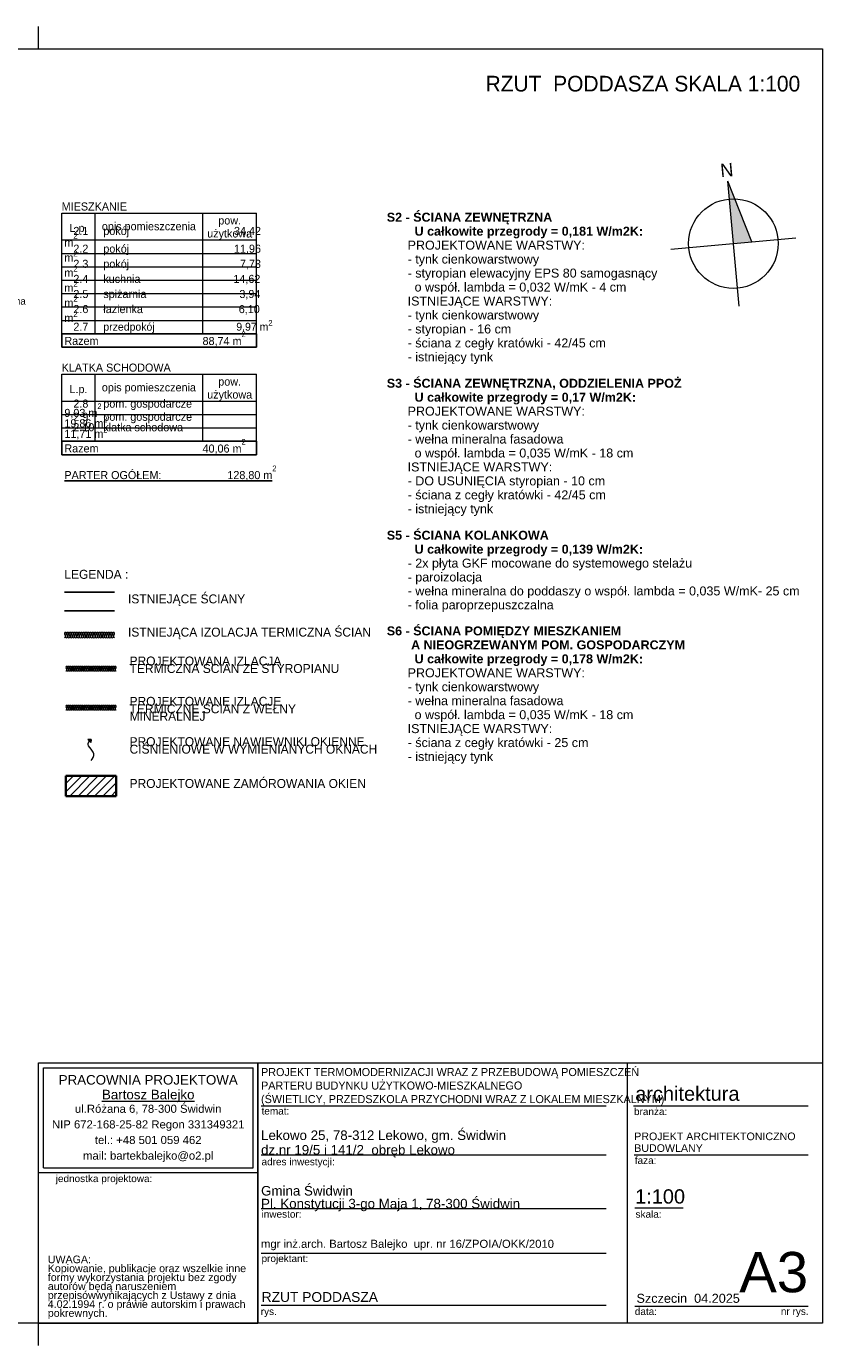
# Model space of a CAD drawing. Extents: x -613240 to -325500, y -25863 to 152403.
# Tile 221 of 254: x -412662 to -394890, y 86953 to 116403. Entities that reach past the tile are written whole.
import ezdxf

# ---------------------------------------------------------------- set-up
doc = ezdxf.new("R2010")
doc.units = 0
doc.header["$MEASUREMENT"] = 0
for name, color, linetype in [('A-Okna', 7, 'Continuous'), ('Arch ocieplenie', 7, 'Continuous'), ('Arch zmurowania', 7, 'Continuous'), ('Inwent Izolacje', 7, 'Continuous')]:
    doc.layers.add(name, color=color, linetype=linetype)
for name, color, linetype, lineweight, true_color in [('A-Okna_Nr_Pióra__9', 7, 'Continuous', 13, 0x3dad99), ('Arch ocieplenie_Nr_Pióra__44', 7, 'Continuous', 13, 0x029e21), ('Arch ocieplenie_Nr_Pióra__9', 7, 'Continuous', 13, 0x3dad99), ('Arch wykończenie_Nr_Pióra__3', 7, 'Continuous', 18, 0xff6600), ('Inwent Izolacje_Nr_Pióra__2', 7, 'Continuous', 13, 0x7f7f7f), ('INWENT.ŚCIANY_Nr_Pióra__2', 7, 'Continuous', 13, 0x7f7f7f)]:
    doc.layers.add(name, color=color, linetype=linetype, lineweight=lineweight, true_color=true_color)
for name, color, linetype, lineweight in [('Arch opisy_Nr_Pióra__1', 7, 'Continuous', 25), ('Arch opisy_Nr_Pióra__21', 7, 'Continuous', 9), ('Arch opisy_Nr_Pióra__5', 7, 'Continuous', 13), ('ARCH TABELA_Nr_Pióra__1', 7, 'Continuous', 25), ('ARCH TABELA_Nr_Pióra__21', 7, 'Continuous', 9), ('ARCH TABELA_Nr_Pióra__7', 7, 'Continuous', 13), ('Arch tabelki_Nr_Pióra__21', 7, 'Continuous', 9), ('arch wypelnienia_Nr_Pióra__21', 7, 'Continuous', 9), ('Arch zmurowania_Nr_Pióra__21', 7, 'Continuous', 9), ('Arch zmurowania_Nr_Pióra__27', 7, 'Continuous', 35), ('INWENT OPISY_Nr_Pióra__21', 7, 'Continuous', 9), ('INWENT.ŚCIANY_Nr_Pióra__1', 7, 'Continuous', 25)]:
    doc.layers.add(name, color=color, linetype=linetype, lineweight=lineweight)
doc.styles.add('GENERATED_STYLE_10', font='arial.ttf')
doc.styles.add('GENERATED_STYLE_4', font='txt')
doc.styles.add('GENERATED_STYLE_5', font='txt')
doc.styles.add('GENERATED_STYLE_6', font='txt')
doc.styles.add('GENERATED_STYLE_7', font='arial.ttf')
doc.styles.add('GENERATED_STYLE_8', font='arial.ttf')
doc.styles.add('GENERATED_STYLE_9', font='arial.ttf')

# ---------------------------------------------------------------- blocks, each defined once
blk = doc.blocks.new('Izolacja cieplna 14_211', base_point=(-411779, 101145))
at = {"layer": 'Arch ocieplenie_Nr_Pióra__44', "linetype": 'Continuous'}
for p, q in [((-411778, 101215), (-411760, 101175)), ((-411756, 101175), (-411738, 101215)), ((-411735, 101215), (-411717, 101175)), ((-411713, 101175), (-411695, 101215)), ((-411692, 101215), (-411674, 101175)), ((-411670, 101175), (-411652, 101215)), ((-411648, 101215), (-411631, 101175)), ((-411627, 101175), (-411609, 101215)), ((-411605, 101215), (-411587, 101175)), ((-411584, 101175), (-411566, 101215)), ((-411562, 101215), (-411544, 101175)), ((-411541, 101175), (-411523, 101215)), ((-411519, 101215), (-411501, 101175)), ((-411498, 101175), (-411480, 101215)), ((-411476, 101215), (-411458, 101175)), ((-411455, 101175), (-411437, 101215)), ((-411433, 101215), (-411415, 101175)), ((-411412, 101175), (-411394, 101215)), ((-411390, 101215), (-411372, 101175)), ((-411368, 101175), (-411351, 101215)), ((-411347, 101215), (-411329, 101175)), ((-411325, 101175), (-411307, 101215)), ((-411304, 101215), (-411286, 101175)), ((-411282, 101175), (-411264, 101215)), ((-411261, 101215), (-411243, 101175)), ((-411239, 101175), (-411221, 101215)), ((-411218, 101215), (-411200, 101175)), ((-411196, 101175), (-411178, 101215)), ((-411175, 101215), (-411157, 101175)), ((-411153, 101175), (-411135, 101215)), ((-411132, 101215), (-411114, 101175)), ((-411110, 101175), (-411092, 101215)), ((-411088, 101215), (-411071, 101175)), ((-411067, 101175), (-411049, 101215)), ((-411045, 101215), (-411027, 101175)), ((-411024, 101175), (-411006, 101215)), ((-411002, 101215), (-410984, 101175)), ((-410981, 101175), (-410963, 101215)), ((-410959, 101215), (-410941, 101175)), ((-410938, 101175), (-410920, 101215)), ((-410916, 101215), (-410898, 101175)), ((-410895, 101175), (-410877, 101215)), ((-410873, 101215), (-410855, 101175)), ((-410852, 101175), (-410834, 101215)), ((-410830, 101215), (-410812, 101175)), ((-410808, 101175), (-410791, 101215)), ((-410787, 101215), (-410769, 101175)), ((-410765, 101175), (-410747, 101215)), ((-410744, 101215), (-410726, 101175)), ((-410722, 101175), (-410704, 101215)), ((-410701, 101215), (-410683, 101175)), ((-410679, 101175), (-410661, 101215))]:
    blk.add_line(p, q, dxfattribs=at)
for centre, start_param, end_param in [((-411758, 101224), 5.870392, 9.837571), ((-411779, 101166), 4.712389, 6.695979), ((-411736, 101166), 2.7288, 6.695979), ((-411715, 101224), 5.870392, 9.837571), ((-411693, 101166), 2.7288, 6.695979), ((-411672, 101224), 5.870392, 9.837571), ((-411650, 101166), 2.7288, 6.695979), ((-411629, 101224), 5.870392, 9.837571), ((-411607, 101166), 2.7288, 6.695979), ((-411586, 101224), 5.870392, 9.837571), ((-411564, 101166), 2.7288, 6.695979), ((-411543, 101224), 5.870392, 9.837571), ((-411521, 101166), 2.7288, 6.695979), ((-411499, 101224), 5.870392, 9.837571), ((-411478, 101166), 2.7288, 6.695979), ((-411456, 101224), 5.870392, 9.837571), ((-411435, 101166), 2.7288, 6.695979), ((-411413, 101224), 5.870392, 9.837571), ((-411392, 101166), 2.7288, 6.695979), ((-411370, 101224), 5.870392, 9.837571), ((-411349, 101166), 2.7288, 6.695979), ((-411327, 101224), 5.870392, 9.837571), ((-411306, 101166), 2.7288, 6.695979), ((-411284, 101224), 5.870392, 9.837571), ((-411263, 101166), 2.7288, 6.695979), ((-411241, 101224), 5.870392, 9.837571), ((-411219, 101166), 2.7288, 6.695979), ((-411198, 101224), 5.870392, 9.837571), ((-411176, 101166), 2.7288, 6.695979), ((-411155, 101224), 5.870392, 9.837571), ((-411133, 101166), 2.7288, 6.695979), ((-411112, 101224), 5.870392, 9.837571), ((-411090, 101166), 2.7288, 6.695979), ((-411069, 101224), 5.870392, 9.837571), ((-411047, 101166), 2.7288, 6.695979), ((-411026, 101224), 5.870392, 9.837571), ((-411004, 101166), 2.7288, 6.695979), ((-410983, 101224), 5.870392, 9.837571), ((-410961, 101166), 2.7288, 6.695979), ((-410939, 101224), 5.870392, 9.837571), ((-410918, 101166), 2.7288, 6.695979), ((-410896, 101224), 5.870392, 9.837571), ((-410875, 101166), 2.7288, 6.695979), ((-410853, 101224), 5.870392, 9.837571), ((-410832, 101166), 2.7288, 6.695979), ((-410810, 101224), 5.870392, 9.837571), ((-410789, 101166), 2.7288, 6.695979), ((-410767, 101224), 5.870392, 9.837571), ((-410746, 101166), 2.7288, 6.695979), ((-410724, 101224), 5.870392, 9.837571), ((-410703, 101166), 2.7288, 6.695979), ((-410681, 101224), 5.870392, 9.837571), ((-410659, 101166), 2.7288, 4.712389)]:
    blk.add_ellipse(centre, major_axis=(21.5, 0), ratio=0.987434, start_param=start_param, end_param=end_param, dxfattribs=at)
blk = doc.blocks.new('Izolacja cieplna 14_212', base_point=(-411779, 102015))
at = {"layer": 'Arch ocieplenie_Nr_Pióra__9', "linetype": 'Continuous'}
for p, q in [((-411778, 102085), (-411760, 102045)), ((-411756, 102045), (-411738, 102085)), ((-411735, 102085), (-411717, 102045)), ((-411713, 102045), (-411695, 102085)), ((-411692, 102085), (-411674, 102045)), ((-411670, 102045), (-411652, 102085)), ((-411648, 102085), (-411631, 102045)), ((-411627, 102045), (-411609, 102085)), ((-411605, 102085), (-411587, 102045)), ((-411584, 102045), (-411566, 102085)), ((-411562, 102085), (-411544, 102045)), ((-411541, 102045), (-411523, 102085)), ((-411519, 102085), (-411501, 102045)), ((-411498, 102045), (-411480, 102085)), ((-411476, 102085), (-411458, 102045)), ((-411455, 102045), (-411437, 102085)), ((-411433, 102085), (-411415, 102045)), ((-411412, 102045), (-411394, 102085)), ((-411390, 102085), (-411372, 102045)), ((-411368, 102045), (-411351, 102085)), ((-411347, 102085), (-411329, 102045)), ((-411325, 102045), (-411307, 102085)), ((-411304, 102085), (-411286, 102045)), ((-411282, 102045), (-411264, 102085)), ((-411261, 102085), (-411243, 102045)), ((-411239, 102045), (-411221, 102085)), ((-411218, 102085), (-411200, 102045)), ((-411196, 102045), (-411178, 102085)), ((-411175, 102085), (-411157, 102045)), ((-411153, 102045), (-411135, 102085)), ((-411132, 102085), (-411114, 102045)), ((-411110, 102045), (-411092, 102085)), ((-411088, 102085), (-411071, 102045)), ((-411067, 102045), (-411049, 102085)), ((-411045, 102085), (-411027, 102045)), ((-411024, 102045), (-411006, 102085)), ((-411002, 102085), (-410984, 102045)), ((-410981, 102045), (-410963, 102085)), ((-410959, 102085), (-410941, 102045)), ((-410938, 102045), (-410920, 102085)), ((-410916, 102085), (-410898, 102045)), ((-410895, 102045), (-410877, 102085)), ((-410873, 102085), (-410855, 102045)), ((-410852, 102045), (-410834, 102085)), ((-410830, 102085), (-410812, 102045)), ((-410808, 102045), (-410791, 102085)), ((-410787, 102085), (-410769, 102045)), ((-410765, 102045), (-410747, 102085)), ((-410744, 102085), (-410726, 102045)), ((-410722, 102045), (-410704, 102085)), ((-410701, 102085), (-410683, 102045)), ((-410679, 102045), (-410661, 102085))]:
    blk.add_line(p, q, dxfattribs=at)
for centre, start_param, end_param in [((-411758, 102094), 5.870392, 9.837571), ((-411779, 102036), 4.712389, 6.695979), ((-411736, 102036), 2.7288, 6.695979), ((-411715, 102094), 5.870392, 9.837571), ((-411693, 102036), 2.7288, 6.695979), ((-411672, 102094), 5.870392, 9.837571), ((-411650, 102036), 2.7288, 6.695979), ((-411629, 102094), 5.870392, 9.837571), ((-411607, 102036), 2.7288, 6.695979), ((-411586, 102094), 5.870392, 9.837571), ((-411564, 102036), 2.7288, 6.695979), ((-411543, 102094), 5.870392, 9.837571), ((-411521, 102036), 2.7288, 6.695979), ((-411499, 102094), 5.870392, 9.837571), ((-411478, 102036), 2.7288, 6.695979), ((-411456, 102094), 5.870392, 9.837571), ((-411435, 102036), 2.7288, 6.695979), ((-411413, 102094), 5.870392, 9.837571), ((-411392, 102036), 2.7288, 6.695979), ((-411370, 102094), 5.870392, 9.837571), ((-411349, 102036), 2.7288, 6.695979), ((-411327, 102094), 5.870392, 9.837571), ((-411306, 102036), 2.7288, 6.695979), ((-411284, 102094), 5.870392, 9.837571), ((-411263, 102036), 2.7288, 6.695979), ((-411241, 102094), 5.870392, 9.837571), ((-411219, 102036), 2.7288, 6.695979), ((-411198, 102094), 5.870392, 9.837571), ((-411176, 102036), 2.7288, 6.695979), ((-411155, 102094), 5.870392, 9.837571), ((-411133, 102036), 2.7288, 6.695979), ((-411112, 102094), 5.870392, 9.837571), ((-411090, 102036), 2.7288, 6.695979), ((-411069, 102094), 5.870392, 9.837571), ((-411047, 102036), 2.7288, 6.695979), ((-411026, 102094), 5.870392, 9.837571), ((-411004, 102036), 2.7288, 6.695979), ((-410983, 102094), 5.870392, 9.837571), ((-410961, 102036), 2.7288, 6.695979), ((-410939, 102094), 5.870392, 9.837571), ((-410918, 102036), 2.7288, 6.695979), ((-410896, 102094), 5.870392, 9.837571), ((-410875, 102036), 2.7288, 6.695979), ((-410853, 102094), 5.870392, 9.837571), ((-410832, 102036), 2.7288, 6.695979), ((-410810, 102094), 5.870392, 9.837571), ((-410789, 102036), 2.7288, 6.695979), ((-410767, 102094), 5.870392, 9.837571), ((-410746, 102036), 2.7288, 6.695979), ((-410724, 102094), 5.870392, 9.837571), ((-410703, 102036), 2.7288, 6.695979), ((-410681, 102094), 5.870392, 9.837571), ((-410659, 102036), 2.7288, 4.712389)]:
    blk.add_ellipse(centre, major_axis=(21.5, 0), ratio=0.987434, start_param=start_param, end_param=end_param, dxfattribs=at)
blk = doc.blocks.new('Ściana_11', base_point=(-411779, 99445))
at = {"layer": 'Arch zmurowania_Nr_Pióra__21', "linetype": 'Continuous'}
h = blk.add_hatch(dxfattribs=at)
h.set_pattern_fill('Common_Brick', color=256, style=0, pattern_type=2)
h.set_pattern_definition([(45, (0, 0), (-91.92388, 91.92388), [])])
h.paths.add_polyline_path([(-411779, 99220), (-410659, 99220), (-410659, 99670), (-411779, 99670)], flags=0)
at = {"layer": 'Arch zmurowania_Nr_Pióra__27', "linetype": 'Continuous'}
for p, q in [((-410659, 99670), (-411779, 99670)), ((-411779, 99670), (-411779, 99220)), ((-410659, 99220), (-410659, 99670)), ((-411779, 99220), (-410659, 99220))]:
    blk.add_line(p, q, dxfattribs=at)
blk = doc.blocks.new('Izolacja cieplna 14_348', base_point=(-411814, 102755))
at = {"layer": 'Inwent Izolacje_Nr_Pióra__2', "linetype": 'Continuous'}
for p, q in [((-411812, 102839), (-411791, 102791)), ((-411787, 102791), (-411766, 102839)), ((-411761, 102839), (-411740, 102791)), ((-411736, 102791), (-411715, 102839)), ((-411711, 102839), (-411689, 102791)), ((-411685, 102791), (-411664, 102839)), ((-411660, 102839), (-411638, 102791)), ((-411634, 102791), (-411613, 102839)), ((-411609, 102839), (-411588, 102791)), ((-411583, 102791), (-411562, 102839)), ((-411558, 102839), (-411537, 102791)), ((-411532, 102791), (-411511, 102839)), ((-411507, 102839), (-411486, 102791)), ((-411481, 102791), (-411460, 102839)), ((-411456, 102839), (-411435, 102791)), ((-411431, 102791), (-411409, 102839)), ((-411405, 102839), (-411384, 102791)), ((-411380, 102791), (-411358, 102839)), ((-411354, 102839), (-411333, 102791)), ((-411329, 102791), (-411308, 102839)), ((-411303, 102839), (-411282, 102791)), ((-411278, 102791), (-411257, 102839)), ((-411252, 102839), (-411231, 102791)), ((-411227, 102791), (-411206, 102839)), ((-411201, 102839), (-411180, 102791)), ((-411176, 102791), (-411155, 102839)), ((-411151, 102839), (-411129, 102791)), ((-411125, 102791), (-411104, 102839)), ((-411100, 102839), (-411078, 102791)), ((-411074, 102791), (-411053, 102839)), ((-411049, 102839), (-411028, 102791)), ((-411023, 102791), (-411002, 102839)), ((-410998, 102839), (-410977, 102791)), ((-410972, 102791), (-410951, 102839)), ((-410947, 102839), (-410926, 102791)), ((-410921, 102791), (-410900, 102839)), ((-410896, 102839), (-410875, 102791)), ((-410871, 102791), (-410849, 102839)), ((-410845, 102839), (-410824, 102791)), ((-410820, 102791), (-410798, 102839)), ((-410794, 102839), (-410773, 102791)), ((-410769, 102791), (-410748, 102839)), ((-410743, 102839), (-410722, 102791)), ((-410718, 102791), (-410697, 102839))]:
    blk.add_line(p, q, dxfattribs=at)
for centre, start_param, end_param in [((-411789, 102849), 4.299595, 8.266775), ((-411814, 102780), 3.141593, 5.125182), ((-411764, 102780), 1.158004, 5.125183), ((-411738, 102849), 4.299595, 8.266775), ((-411713, 102780), 1.158004, 5.125183), ((-411687, 102849), 4.299595, 8.266775), ((-411662, 102780), 1.158004, 5.125183), ((-411636, 102849), 4.299595, 8.266775), ((-411611, 102780), 1.158004, 5.125183), ((-411585, 102849), 4.299595, 8.266775), ((-411560, 102780), 1.158004, 5.125183), ((-411534, 102849), 4.299595, 8.266775), ((-411509, 102780), 1.158004, 5.125183), ((-411484, 102849), 4.299595, 8.266775), ((-411458, 102780), 1.158004, 5.125183), ((-411433, 102849), 4.299595, 8.266775), ((-411407, 102780), 1.158004, 5.125183), ((-411382, 102849), 4.299595, 8.266775), ((-411356, 102780), 1.158004, 5.125183), ((-411331, 102849), 4.299595, 8.266775), ((-411305, 102780), 1.158004, 5.125183), ((-411280, 102849), 4.299595, 8.266775), ((-411254, 102780), 1.158004, 5.125183), ((-411229, 102849), 4.299595, 8.266775), ((-411204, 102780), 1.158004, 5.125183), ((-411178, 102849), 4.299595, 8.266775), ((-411153, 102780), 1.158004, 5.125183), ((-411127, 102849), 4.299595, 8.266775), ((-411102, 102780), 1.158004, 5.125183), ((-411076, 102849), 4.299595, 8.266775), ((-411051, 102780), 1.158004, 5.125183), ((-411025, 102849), 4.299595, 8.266775), ((-411000, 102780), 1.158004, 5.125183), ((-410974, 102849), 4.299595, 8.266775), ((-410949, 102780), 1.158004, 5.125183), ((-410924, 102849), 4.299595, 8.266775), ((-410898, 102780), 1.158004, 5.125183), ((-410873, 102849), 4.299595, 8.266775), ((-410847, 102780), 1.158004, 5.125183), ((-410822, 102849), 4.299595, 8.266775), ((-410796, 102780), 1.158004, 5.125183), ((-410771, 102849), 4.299595, 8.266775), ((-410745, 102780), 1.158004, 5.125183), ((-410720, 102849), 4.299595, 8.266775), ((-410694, 102780), 1.158004, 3.141593)]:
    blk.add_ellipse(centre, major_axis=(0, 25.5), ratio=0.997382, start_param=start_param, end_param=end_param, dxfattribs=at)
blk = doc.blocks.new('Krzywa_23', base_point=(-411219, 100014))
at = {"layer": 'A-Okna_Nr_Pióra__9', "linetype": 'Continuous'}
blk.add_hatch(color=256, dxfattribs=at).paths.add_polyline_path([(-411219, 100485), (-411220, 100414), (-411290, 100485)], flags=0)
for p, q in [((-411219, 100485), (-411290, 100485)), ((-411220, 100414), (-411290, 100485)), ((-411219, 100485), (-411220, 100414))]:
    blk.add_line(p, q, dxfattribs=at)
at = {"layer": 'A-Okna_Nr_Pióra__9', "linetype": 'Continuous', "flags": 128}
blk.add_lwpolyline([(-411219, 100014), (-411190, 100045), (-411169, 100081), (-411157, 100125), (-411159, 100164), (-411172, 100200), (-411219, 100265), (-411279, 100338), (-411286, 100370), (-411282, 100400), (-411255, 100450)], dxfattribs=at)

msp = doc.modelspace()

# ---------------------------------------------------------------- hatches: boundary and pattern name
at = {"layer": 'arch wypelnienia_Nr_Pióra__21', "linetype": 'Continuous'}
msp.add_hatch(color=256, dxfattribs=at).paths.add_polyline_path([(-397006.5, 112948.5), (-396472.6, 111590.9), (-396880.9, 111554.2)], flags=0)

# ---------------------------------------------------------------- linework, layer by layer
at = {"layer": 'Arch opisy_Nr_Pióra__1', "linetype": 'Continuous'}
for p, q in [((-411874.5, 109541.3), (-411874.5, 109241.3)), ((-411874.5, 109541.3), (-407524.5, 109541.3)), ((-407524.5, 109541.3), (-407524.5, 109241.3)), ((-411874.5, 109241.3), (-407524.5, 109241.3)), ((-411874.5, 107141.1), (-411874.5, 106841.1)), ((-411874.5, 107141.1), (-407524.5, 107141.1)), ((-407524.5, 107141.1), (-407524.5, 106841.1)), ((-411874.5, 106841.1), (-407524.5, 106841.1))]:
    msp.add_line(p, q, dxfattribs=at)
at = {"layer": 'Arch opisy_Nr_Pióra__21', "linetype": 'Continuous'}
for p, q in [((-411874.5, 112234.4), (-407524.5, 112234.4)), ((-411874.5, 109541.3), (-411874.5, 112234.4)), ((-411124.5, 109541.3), (-411124.5, 112234.4)), ((-408724.5, 109541.3), (-408724.5, 112234.4)), ((-407524.5, 109541.3), (-407524.5, 112234.4)), ((-411874.5, 111634.4), (-407524.5, 111634.4)), ((-411874.5, 111334.4), (-407524.5, 111334.4)), ((-411874.5, 111034.4), (-407524.5, 111034.4)), ((-411874.5, 110734.4), (-408724.5, 110734.4)), ((-408724.5, 110734.4), (-407524.5, 110734.4)), ((-411874.5, 110436.1), (-407524.5, 110436.1)), ((-411874.5, 110139.6), (-407524.5, 110139.6)), ((-411874.5, 109839.6), (-407524.5, 109839.6)), ((-411874.5, 108637.7), (-407524.5, 108637.7)), ((-411874.5, 107141.1), (-411874.5, 108637.7)), ((-411124.5, 107141.1), (-411124.5, 108637.7)), ((-408724.5, 107141.1), (-408724.5, 108637.7)), ((-407524.5, 107141.1), (-407524.5, 108637.7)), ((-411874.5, 108037.7), (-407524.5, 108037.7)), ((-411874.5, 107737.7), (-407524.5, 107737.7)), ((-411874.5, 107437.7), (-407524.5, 107437.7))]:
    msp.add_line(p, q, dxfattribs=at)
at = {"layer": 'ARCH TABELA_Nr_Pióra__21', "linetype": 'Continuous'}
for p, q in [((-412389.9, 115902.6), (-412389.9, 116402.6)), ((-412389.9, 115902.6), (-412389.9, 116402.6)), ((-435639.9, 115902.6), (-394889.9, 115902.6)), ((-394889.9, 115902.6), (-394889.9, 87452.6)), ((-396755.4, 110159.8), (-397006.5, 112948.5)), ((-396472.6, 111590.9), (-397006.5, 112948.5)), ((-398275.3, 111428.6), (-395486.6, 111679.7)), ((-412389.9, 87452.6), (-412389.9, 93263.8)), ((-412389.9, 93263.8), (-407496.3, 93263.8)), ((-412389.9, 90817), (-412389.9, 93263.8)), ((-412389.9, 93263.8), (-394889.9, 93263.8)), ((-412283.6, 90923.4), (-412283.6, 93157.4)), ((-412283.6, 93157.4), (-407602.7, 93157.4)), ((-407602.7, 90923.4), (-407602.7, 93157.4)), ((-407496.3, 93263.8), (-407496.3, 87452.6)), ((-407496.3, 90817), (-407496.3, 93263.8)), ((-399251.6, 93263.8), (-399251.6, 87452.6)), ((-394889.9, 93263.8), (-394889.9, 87452.6)), ((-407496.3, 87452.6), (-407496.3, 92863.8)), ((-407424.1, 92307.4), (-399724.3, 92307.4)), ((-399112.3, 92307.4), (-395213, 92307.4)), ((-407424.1, 91213.8), (-399724.3, 91213.8)), ((-399094.9, 91213.8), (-395213, 91213.8)), ((-412389.9, 90817), (-407496.3, 90817)), ((-412283.6, 90923.4), (-407602.7, 90923.4)), ((-407424.1, 90013.8), (-399724.3, 90013.8)), ((-399083.1, 90031.1), (-398003.4, 90031.1)), ((-407424.1, 89013.8), (-399724.3, 89013.8)), ((-407424.1, 87852.6), (-399724.3, 87852.6)), ((-399083.1, 87835), (-396801.3, 87835)), ((-396801.3, 87835), (-395213, 87835)), ((-394889.9, 87452.6), (-435639.9, 87452.6)), ((-412389.9, 86952.6), (-412389.9, 87452.6)), ((-412389.9, 87452.6), (-407496.3, 87452.6)), ((-394889.9, 87452.6), (-407496.3, 87452.6))]:
    msp.add_line(p, q, dxfattribs=at)
msp.add_circle((-396880.9, 111554.2), 1000, dxfattribs=at)
at = {"layer": 'Arch wykończenie_Nr_Pióra__3', "linetype": 'Continuous'}
for p, q in [((-411779.5, 102114.9), (-410659.5, 102114.9)), ((-411779.5, 101244.9), (-410659.5, 101244.9))]:
    msp.add_line(p, q, dxfattribs=at)
at = {"layer": 'INWENT.ŚCIANY_Nr_Pióra__1', "linetype": 'Continuous'}
for p, q in [((-411814.5, 103774.9), (-410694.5, 103774.9)), ((-410694.5, 103354.9), (-411814.5, 103354.9))]:
    msp.add_line(p, q, dxfattribs=at)
at = {"layer": 'INWENT.ŚCIANY_Nr_Pióra__2', "linetype": 'Continuous'}
msp.add_line((-411814.5, 102874.9), (-410694.5, 102874.9), dxfattribs=at)

# ---------------------------------------------------------------- block references
at = {"layer": 'A-Okna', "color": 135, "linetype": 'Continuous', "lineweight": 13, "true_color": 0x3dad99}
msp.add_blockref('Krzywa_23', (-411219.5, 100014.3), dxfattribs=at)
at = {"layer": 'Arch ocieplenie', "color": 104, "linetype": 'Continuous', "lineweight": 13, "true_color": 0x029e21}
for name, p in [('Izolacja cieplna 14_212', (-411779.5, 102014.9)), ('Izolacja cieplna 14_211', (-411779.5, 101144.9))]:
    msp.add_blockref(name, p, dxfattribs=at)
at = {"layer": 'Arch zmurowania'}
msp.add_blockref('Ściana_11', (-411779.5, 99444.9), dxfattribs=at)
at = {"layer": 'Inwent Izolacje', "color": 104, "linetype": 'Continuous', "lineweight": 13, "true_color": 0x029e21}
msp.add_blockref('Izolacja cieplna 14_348', (-411814.5, 102754.9), dxfattribs=at)

# ---------------------------------------------------------------- texts
at = {"layer": 'Arch opisy_Nr_Pióra__1', "linetype": 'Continuous', "char_height": 180, "style": 'GENERATED_STYLE_5'}
for s, insert, attachment_point in [('{MIESZKANIE}', (-411874.5, 112289.4), 7), ('{L.p.}', (-411499.5, 111757.2), 8), ('{opis pomieszczenia}', (-409928.1, 111796.5), 8), ('{88,74 m\\A1{\\H0.7x;\\S2^  ;}}', (-407767.2, 109255.4), 9), ('{Razem}', (-411814.5, 109289.4), 7), ('{KLATKA SCHODOWA}', (-411874.5, 108692.8), 7), ('{L.p.}', (-411499.5, 108160.6), 8), ('{opis pomieszczenia}', (-409928.1, 108199.9), 8), ('{Razem}', (-411814.5, 106889.3), 7), ('{40,06 m\\A1{\\H0.7x;\\S2^  ;}}', (-407767.2, 106855.3), 9), ('{\\LPARTER OGÓŁEM:                      128,80 m\\A1{\\H0.7x;\\S2^  ;}}', (-411814.5, 106262.9), 7)]:
    msp.add_mtext(s, dxfattribs=dict(at, insert=insert, attachment_point=attachment_point))
at = {"layer": 'Arch opisy_Nr_Pióra__1', "linetype": 'Continuous', "char_height": 180}
for s, insert, width, attachment_point, line_spacing_factor, style in [('{   2.1     pokój                                   34,42 m\\A1{\\H0.7x;\\S2^  ;}\\P   2.2     pokój                                   11,96 m\\A1{\\H0.7x;\\S2^  ;}\\P   2.3     pokój                                     7,73 m\\A1{\\H0.7x;\\S2^  ;}   \\P   2.4     kuchnia                               14,62 m\\A1{\\H0.7x;\\S2^  ;}   \\P   2.5     spiżarnia                               3,94 m\\A1{\\H0.7x;\\S2^  ;}   \\P   2.6     łazienka                                6,10 m\\A1{\\H0.7x;\\S2^  ;}   \\P   2.7     \\H0.972897x;przedpokój                            9,97 m\\A1{\\H0.7x;\\S2^  ;}  }', (-411814.5, 109550.6), 4290, 7, 0.457504, 'GENERATED_STYLE_4'), ('{pow.\\Pużytkowa}', (-408124.5, 111635.6), 1200, 8, 0.967252, 'GENERATED_STYLE_5'), ('{pow.\\Pużytkowa}', (-408124.5, 108039), 1200, 8, 0.967252, 'GENERATED_STYLE_5'), ('{   2.8     pom. gospodarcze               9,03 m\\A1{\\H0.7x;\\S2^  ;}      \\P   2.9     pom. gospodarcze             19,86 m\\A1{\\H0.7x;\\S2^  ;}    \\P   2.10   klatka schodowa                11,71 m\\A1{\\H0.7x;\\S2^  ;}   }', (-411814.5, 107155.8), 4290, 7, 0.285773, 'GENERATED_STYLE_4')]:
    msp.add_mtext(s, dxfattribs=dict(at, insert=insert, width=width, attachment_point=attachment_point, line_spacing_factor=line_spacing_factor, style=style))
at = {"layer": 'Arch opisy_Nr_Pióra__21', "linetype": 'Continuous', "insert": (-395389.9, 115299.1), "char_height": 350, "attachment_point": 3, "style": 'GENERATED_STYLE_6'}
msp.add_mtext('{RZUT  PODDASZA SKALA 1:100}', dxfattribs=at)
at = {"layer": 'Arch opisy_Nr_Pióra__21', "linetype": 'Continuous', "insert": (-413617.1, 110247.4), "char_height": 160, "width": 1341.75, "attachment_point": 4, "line_spacing_factor": 0.483435, "style": 'GENERATED_STYLE_4'}
msp.add_mtext('{wełna mineralna\\Pgr. 5 cm}', dxfattribs=at)
at = {"layer": 'Arch opisy_Nr_Pióra__5', "linetype": 'Continuous', "char_height": 200, "width": 9728.552, "attachment_point": 1, "style": 'GENERATED_STYLE_10'}
for s, insert, line_spacing_factor in [('\\A1;{\\fArial|b1|i0|c0|p38;S2 - ŚCIANA ZEWNĘTRZNA\\P        U całkowite przegrody = 0,181 W/m2K:\\P\\fArial|b0|i0|c0|p38;      PROJEKTOWANE WARSTWY:\\P      - tynk cienkowarstwowy\\P      - styropian elewacyjny EPS 80 samogasnący \\P        o współ. lambda = 0,032 W/mK - 4 cm  \\P      ISTNIEJĄCE WARSTWY:\\P      - tynk cienkowarstwowy\\P      - styropian - 16 cm \\P      - ściana z cegły kratówki - 42/45 cm\\P      - istniejący tynk}', (-404618.5, 112243), 0.935504), ('\\A1;{\\fArial|b1|i0|c0|p38;S3 - ŚCIANA ZEWNĘTRZNA, ODDZIELENIA PPOŻ\\P        U całkowite przegrody = 0,17 W/m2K:\\P\\fArial|b0|i0|c0|p38;      PROJEKTOWANE WARSTWY:\\P      - tynk cienkowarstwowy\\P      - wełna mineralna fasadowa \\P        o współ. lambda = 0,035 W/mK - 18 cm  \\P      ISTNIEJĄCE WARSTWY:\\P      - DO USUNIĘCIA styropian - 10 cm \\P      - ściana z cegły kratówki - 42/45 cm\\P      - istniejący tynk}', (-404618.5, 108535.9), 0.933892), ('\\A1;{\\fArial|b1|i0|c0|p38;S5 - ŚCIANA KOLANKOWA\\P        U całkowite przegrody = 0,139 W/m2K:\\P\\fArial|b0|i0|c0|p38;      - 2x płyta GKF mocowane do systemowego stelażu \\P      - paroizolacja\\P      - wełna mineralna do poddaszy o współ. lambda = 0,035 W/mK- 25 cm\\P      - folia paroprzepuszczalna}', (-404618.5, 105143), 0.932366), ('\\A1;{\\fArial|b1|i0|c0|p38;S6 - ŚCIANA POMIĘDZY MIESZKANIEM\\P       A NIEOGRZEWANYM POM. GOSPODARCZYM\\P        U całkowite przegrody = 0,178 W/m2K:\\P\\fArial|b0|i0|c0|p38;      PROJEKTOWANE WARSTWY:\\P      - tynk cienkowarstwowy\\P      - wełna mineralna fasadowa \\P        o współ. lambda = 0,035 W/mK - 18 cm\\P      ISTNIEJĄCE WARSTWY:\\P      - ściana z cegły kratówki - 25 cm\\P      - istniejący tynk}', (-404618.5, 103007.3), 0.934632)]:
    msp.add_mtext(s, dxfattribs=dict(at, insert=insert, line_spacing_factor=line_spacing_factor))
at = {"layer": 'ARCH TABELA_Nr_Pióra__1', "linetype": 'Continuous', "insert": (-407424.1, 92312.1), "char_height": 180, "attachment_point": 7, "line_spacing_factor": 1.005757, "style": 'GENERATED_STYLE_5'}
msp.add_mtext('{\\pt22543.1;PROJEKT TERMOMODERNIZACJI WRAZ Z PRZEBUDOWĄ POMIESZCZEŃ \\P\\pt22543.1;PARTERU BUDYNKU UŻYTKOWO-MIESZKALNEGO\\P\\pt22543.1;(ŚWIETLICY, PRZEDSZKOLA PRZYCHODNI WRAZ Z LOKALEM MIESZKALNYM)}', dxfattribs=at)
at = {"layer": 'ARCH TABELA_Nr_Pióra__1', "linetype": 'Continuous', "insert": (-407410.3, 88148), "char_height": 220, "attachment_point": 1, "style": 'GENERATED_STYLE_9'}
msp.add_mtext('{RZUT PODDASZA}', dxfattribs=at)
at = {"layer": 'ARCH TABELA_Nr_Pióra__21', "linetype": 'Continuous', "insert": (-407424.1, 89952.5), "char_height": 212.766, "attachment_point": 7, "line_spacing_factor": 0.807442, "style": 'GENERATED_STYLE_7'}
msp.add_mtext('{Gmina Świdwin\\PPl. Konstytucji 3-go Maja 1, 78-300 Świdwin}', dxfattribs=at)
at = {"layer": 'ARCH TABELA_Nr_Pióra__7', "linetype": 'Continuous'}
for s, insert, char_height, attachment_point, line_spacing_factor, style in [('{PRACOWNIA PROJEKTOWA\\P\\LBartosz Balejko}', (-409943.1, 92992.5), 212.766, 2, 0.926719, 'GENERATED_STYLE_8'), ('{Lekowo 25, 78-312 Lekowo, gm. Świdwin\\Pdz.nr 19/5 i 141/2  obręb Lekowo}', (-407424.1, 91152.5), 212.766, 7, 0.918867, 'GENERATED_STYLE_7'), ('{PROJEKT ARCHITEKTONICZNO\\PBUDOWLANY}', (-399094.9, 91709.2), 170, 1, 0.923713, 'GENERATED_STYLE_7')]:
    msp.add_mtext(s, dxfattribs=dict(at, insert=insert, char_height=char_height, attachment_point=attachment_point, line_spacing_factor=line_spacing_factor, style=style))
at = {"layer": 'ARCH TABELA_Nr_Pióra__7', "linetype": 'Continuous', "style": 'GENERATED_STYLE_7'}
for s, insert, char_height, attachment_point in [('{architektura}', (-399073.7, 92737.1), 319.16, 1), ('{temat:}', (-407413.4, 92270.9), 159.58, 1), ('{branża:}', (-399100.5, 92258.7), 159.58, 1), ('{adres inwestycji:}', (-407413.4, 91137.6), 159.58, 1), ('{faza:}', (-399083.1, 91168.7), 159.58, 1), ('{jednostka projektowa:}', (-412007, 90762.4), 159.58, 1), ('{1:100}', (-399075.8, 90442.4), 319.16, 1), ('{inwestor:}', (-407413.4, 89968.7), 159.58, 1), ('{skala:}', (-399065.4, 89966.8), 159.58, 1), ('{mgr inż.arch. Bartosz Balejko  upr. nr 16/ZPOIA/OKK/2010}', (-407426.3, 89315.7), 180, 1), ('{projektant:}', (-407413.4, 88977.3), 159.58, 1), ('{A3}', (-395213, 89043.6), 900, 3), ('{Szczecin  04.2025}', (-399044.4, 88110), 202.128, 1), ('{data:}', (-399081.7, 87795.5), 159.58, 1), ('{rys.}', (-407431.3, 87795.5), 159.58, 1), ('{nr rys.}', (-395820.9, 87798.5), 159.58, 1)]:
    msp.add_mtext(s, dxfattribs=dict(at, insert=insert, char_height=char_height, attachment_point=attachment_point))
for s, insert, char_height, width, attachment_point, line_spacing_factor in [('{ul.Różana 6, 78-300 Świdwin\\PNIP 672-168-25-82 Regon 331349321\\Ptel.: +48 501 059 462\\Pmail: bartekbalejko@o2.pl}', (-409943.1, 92330.5), 180.852, 4680.851, 2, 1.156383), ('{UWAGA:\\PKopiowanie, publikacje oraz wszelkie inne formy wykorzystania projektu bez zgody autorów będą naruszeniem przepisówwynikających z Ustawy z dnia 4.02.1994 r. o prawie autorskim i prawach pokrewnych.}', (-412184.8, 88962.4), 170.2128, 4483.408, 1, 0.703415)]:
    msp.add_mtext(s, dxfattribs=dict(at, insert=insert, char_height=char_height, width=width, attachment_point=attachment_point, line_spacing_factor=line_spacing_factor))
at = {"layer": 'Arch tabelki_Nr_Pióra__21', "linetype": 'Continuous', "insert": (-397042.4, 113347.2), "char_height": 300, "attachment_point": 2, "rotation": 5.14546, "style": 'GENERATED_STYLE_5'}
msp.add_mtext('{N}', dxfattribs=at)
at = {"layer": 'INWENT OPISY_Nr_Pióra__21', "linetype": 'Continuous', "char_height": 200, "attachment_point": 1, "style": 'GENERATED_STYLE_5'}
for s, insert in [('{LEGENDA :}', (-411814.5, 104270.4)), ('{ISTNIEJĄCE ŚCIANY}', (-410394.5, 103721.8)), ('{ISTNIEJĄCA IZOLACJA TERMICZNA ŚCIAN}', (-410394.5, 102980.5)), ('{PROJEKTOWANE ZAMÓROWANIA OKIEN}', (-410359.5, 99601.8))]:
    msp.add_mtext(s, dxfattribs=dict(at, insert=insert))
at = {"layer": 'INWENT OPISY_Nr_Pióra__21', "linetype": 'Continuous', "char_height": 200, "attachment_point": 1, "line_spacing_factor": 0.500942, "style": 'GENERATED_STYLE_5'}
for s, insert, width in [('{PROJEKTOWANA IZLACJA TERMICZNA ŚCIAN ZE STYROPIANU}', (-410359.5, 102335.1), 4861.522), ('{PROJEKTOWANE IZLACJE TERMICZNE ŚCIAN Z WEŁNY MINERALNEJ}', (-410359.5, 101435.1), 4861.522), ('{PROJEKTOWANE NAWIEWNIKI OKIENNE\\PCIŚNIENIOWE W WYMIENIANYCH OKNACH}', (-410359.5, 100535.1), 5740.969)]:
    msp.add_mtext(s, dxfattribs=dict(at, insert=insert, width=width))

doc.saveas('drawing.dxf')
